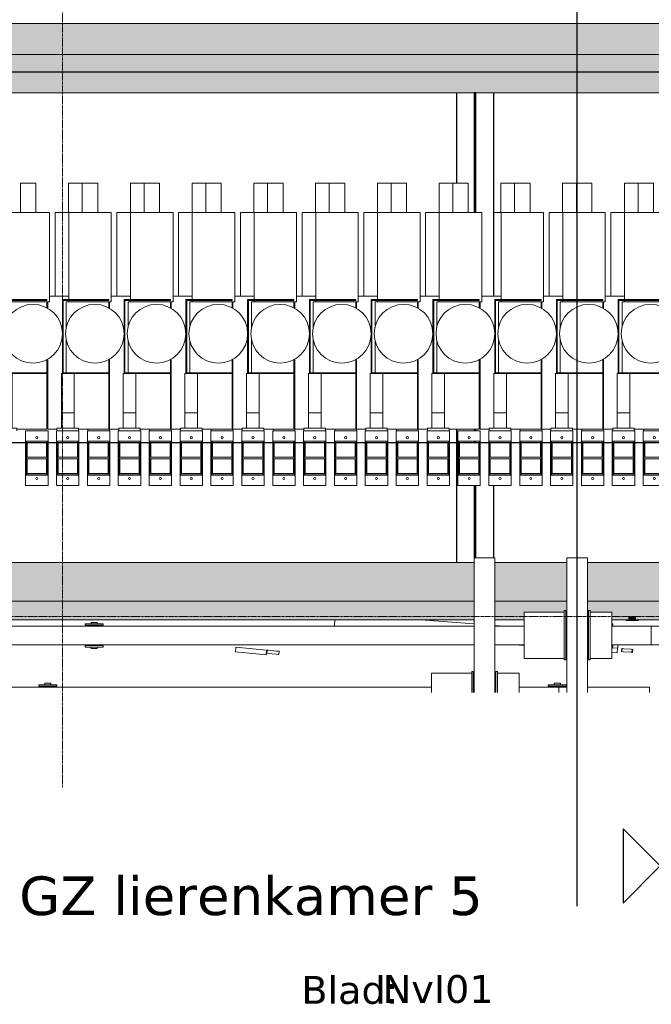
# Model space of a CAD drawing. Header units: millimetres. Extents: x 61846 to 198573, y 13020 to 52988.
# Tile 41 of 240: x 113684 to 117775, y 42398 to 48777. Entities that reach past the tile are written whole.
import ezdxf

# ---------------------------------------------------------------- set-up
doc = ezdxf.new("R2010")
doc.units = ezdxf.units.MM
doc.linetypes.add('Grid Line', pattern=[22.225, 12.7, -3.175, 3.175, -3.175])
doc.linetypes.add('NL_00_doorsnede', pattern=[23, 10, -1, 0, -1, 10, -1])
for name, color, linetype, lineweight in [('A-GENM', 13, 'Continuous', 18), ('A-WALL', 113, 'Continuous', 25), ('G-ANNO-SYMB', 111, 'Continuous', 18), ('I-WALL', 2, 'Continuous', 25), ('S-BEAM', 12, 'Continuous', 35), ('S-GRID', 1, 'Continuous', 18)]:
    doc.layers.add(name, color=color, linetype=linetype, lineweight=lineweight)
doc.styles.add('Verdana', font='verdana.ttf', dxfattribs={"height": 250})
doc.styles.add('Verdana_1', font='verdana.ttf', dxfattribs={"height": 180})

# ---------------------------------------------------------------- blocks, each defined once
blk = doc.blocks.new('NLRS_62_EF_UN_raam 1-voudig_gen_ISR_NLRS_62_EF_UN_ctd 230V_1v_inbouw_DNL_4840887 - NLRS_62_EF_UN_raam 1-voudig_gen_ISR_NLRS_62_EF_UN_ctd 230V_1v_inbouw_DNL_4840887-608206-5e verdieping lierenkamer')
at = {"layer": 'A-GENM', "color": 7, "lineweight": 9}
for p, q in [((82590.5, 44908), (82589.8, 44908)), ((82589.8, 44906), (82589.8, 44908)), ((82589.8, 44908), (82590.5, 44908)), ((82592.7, 44908), (82589.8, 44908)), ((82590.5, 44906), (82589.8, 44908)), ((82589.8, 44908), (82590.4, 44906)), ((82589.8, 44906), (82589.8, 44890)), ((82589.8, 44906), (82590.4, 44906)), ((82589.8, 44890), (82590.4, 44906)), ((82590.4, 44906), (82590.5, 44908)), ((82592, 44906), (82590.4, 44906)), ((82590.5, 44890), (82590.4, 44906)), ((82592.7, 44908), (82590.5, 44908)), ((82590.5, 44908), (82592.7, 44908)), ((82592.7, 44908), (82590.5, 44908)), ((82592.7, 44908), (82590.5, 44908)), ((82592.7, 44908), (82590.5, 44908)), ((82592.7, 44908), (82590.5, 44908)), ((82592.7, 44908), (82590.5, 44906)), ((82590.5, 44906), (82590.5, 44908)), ((82592, 44906), (82590.5, 44908)), ((82592, 44906), (82590.5, 44890)), ((82591.8, 44906), (82591.9, 44906)), ((82591.8, 44906), (82591.8, 44890)), ((82591.8, 44906), (82591.9, 44906)), ((82592, 44906), (82592.7, 44908)), ((82594.5, 44906), (82592, 44906)), ((82592.7, 44890), (82592, 44906)), ((82592.7, 44908), (82596.1, 44908)), ((82592.7, 44908), (82592.7, 44906)), ((82594.5, 44906), (82592.7, 44908)), ((82594.5, 44906), (82592.7, 44890)), ((82594.5, 44906), (82596.1, 44908)), ((82596.1, 44890), (82594.5, 44906)), ((82597.9, 44906), (82594.5, 44906)), ((82596.1, 44908), (82600.6, 44908)), ((82597.9, 44906), (82596.1, 44908)), ((82596.1, 44890), (82597.9, 44906)), ((82597.9, 44906), (82600.6, 44908)), ((82602, 44906), (82597.9, 44906)), ((82597.9, 44906), (82600.6, 44890)), ((82600.6, 44908), (82605.8, 44908)), ((82602, 44906), (82600.6, 44908)), ((82602, 44906), (82600.6, 44890)), ((82602, 44906), (82605.8, 44908)), ((82606.5, 44906), (82602, 44906)), ((82602, 44906), (82605.8, 44890)), ((82611.3, 44908), (82605.8, 44908)), ((82606.5, 44906), (82605.8, 44908)), ((82606.5, 44906), (82605.8, 44890)), ((82611.3, 44908), (82606.5, 44906)), ((82611.3, 44906), (82606.5, 44906)), ((82611.3, 44890), (82606.5, 44906)), ((82616.9, 44908), (82611.3, 44908)), ((82616.9, 44906), (82611.3, 44908)), ((82611.3, 44906), (82611.3, 44908)), ((82616.9, 44906), (82611.3, 44906)), ((82616.9, 44890), (82611.3, 44906)), ((82611.3, 44906), (82611.3, 44890)), ((82622.1, 44908), (82616.9, 44908)), ((82622.1, 44908), (82616.9, 44906)), ((82616.9, 44908), (82616.9, 44906)), ((82622.1, 44906), (82616.9, 44906)), ((82622.1, 44906), (82616.9, 44890)), ((82616.9, 44906), (82616.9, 44890)), ((82626.5, 44908), (82622.1, 44908)), ((82626.5, 44908), (82622.1, 44906)), ((82622.1, 44908), (82622.1, 44906)), ((82626.5, 44906), (82622.1, 44906)), ((82626.5, 44906), (82622.1, 44890)), ((82622.1, 44906), (82622.1, 44890)), ((82629.9, 44908), (82626.5, 44908)), ((82629.9, 44908), (82626.5, 44906)), ((82626.5, 44906), (82626.5, 44908)), ((82629.9, 44906), (82626.5, 44890)), ((82629.9, 44906), (82626.5, 44906)), ((82626.5, 44890), (82626.5, 44906)), ((82632.1, 44908), (82629.9, 44908)), ((82632.1, 44908), (82629.9, 44908)), ((82632.8, 44908), (82629.9, 44908)), ((82630.7, 44906), (82629.9, 44908)), ((82632.1, 44908), (82629.9, 44908)), ((82632.1, 44908), (82629.9, 44908)), ((82632.1, 44906), (82629.9, 44908)), ((82632.1, 44908), (82629.9, 44908)), ((82632.1, 44908), (82629.9, 44908)), ((82629.9, 44906), (82629.9, 44908)), ((82632.1, 44906), (82629.9, 44906)), ((82632.1, 44890), (82629.9, 44906)), ((82629.9, 44906), (82629.9, 44890)), ((82630.7, 44906), (82632.1, 44908)), ((82630.8, 44906), (82630.8, 44906)), ((82630.8, 44906), (82630.8, 44890)), ((82630.8, 44906), (82630.8, 44906)), ((82632.8, 44908), (82632.1, 44908)), ((82632.8, 44908), (82632.1, 44908)), ((82632.3, 44906), (82632.1, 44908)), ((82632.8, 44906), (82632.1, 44908)), ((82632.1, 44906), (82632.1, 44908)), ((82632.8, 44906), (82632.1, 44906)), ((82632.8, 44890), (82632.1, 44906)), ((82632.1, 44906), (82632.1, 44890)), ((82632.3, 44906), (82632.8, 44908)), ((82632.8, 44908), (82632.8, 44906)), ((82632.8, 44906), (82632.8, 44890)), ((82571.3, 44890), (82651.3, 44890)), ((82651.3, 44890), (82571.3, 44890)), ((82571.3, 44890), (82571.3, 44885)), ((82571.3, 44885), (82571.3, 44890)), ((82651.3, 44885), (82571.3, 44885)), ((82571.3, 44885), (82651.3, 44885)), ((82591.8, 44890), (82591.8, 44885)), ((82630.8, 44890), (82630.8, 44885)), ((82651.3, 44890), (82651.3, 44885)), ((82651.3, 44885), (82651.3, 44890))]:
    blk.add_line(p, q, dxfattribs=at)
blk = doc.blocks.new('NLRS_62_EF_UN_raam 1-voudig_gen_ISR_NLRS_62_EF_UN_ctd 230V_1v_inbouw_DNL_4840887 - NLRS_62_EF_UN_raam 1-voudig_gen_ISR_NLRS_62_EF_UN_ctd 230V_1v_inbouw_DNL_4840887-608210-5e verdieping lierenkamer')
blk.add_blockref('NLRS_62_EF_UN_raam 1-voudig_gen_ISR_NLRS_62_EF_UN_ctd 230V_1v_inbouw_DNL_4840887 - NLRS_62_EF_UN_raam 1-voudig_gen_ISR_NLRS_62_EF_UN_ctd 230V_1v_inbouw_DNL_4840887-608206-5e verdieping lierenkamer', (0, 0))
blk = doc.blocks.new('TadP_A_INS_INSTALLATIES_rvt-2-5e verdieping lierenkamer')
at = {"layer": 'A-GENM', "lineweight": 9}
blk.add_blockref('NLRS_62_EF_UN_raam 1-voudig_gen_ISR_NLRS_62_EF_UN_ctd 230V_1v_inbouw_DNL_4840887 - NLRS_62_EF_UN_raam 1-voudig_gen_ISR_NLRS_62_EF_UN_ctd 230V_1v_inbouw_DNL_4840887-608210-5e verdieping lierenkamer', (0, 0), dxfattribs=at)
blk = doc.blocks.new('28_PBT_SF_staal_H-profiel_S355_HE240B 3012486 - 28_PBT_SF_staal_H-profiel_S355_HE240B 3012486-366825-5e verdieping lierenkamer')
at = {"layer": 'S-BEAM', "lineweight": 25}
h = blk.add_hatch(color=5, dxfattribs=at)
h.paths.add_polyline_path([(3012, 5), (2542, 5), (2542, -5), (3012, -5)])
h.paths.add_polyline_path([(2467, -5), (2467, 5), (2465, 5), (2465, -5)])
h.paths.add_polyline_path([(2265, 5), (2255, 5), (2255, -5), (2265, -5)])
h.paths.add_polyline_path([(2188, 5), (2176.8, 5), (2176.8, -5), (2188, -5)])
h.paths.add_polyline_path([(773.4, 3.7), (773.4, 5), (0, 5), (0, -5), (773.4, -5)])
at = {"layer": 'S-BEAM', "color": 250, "lineweight": 25}
for p, q in [((0, 120), (1316.8, 120)), ((2465, 120), (2467.2, 120)), ((2542, 120), (3012, 120)), ((773.4, 5), (0, 5)), ((0, 5), (0, -5)), ((2188, 5), (2176.8, 5)), ((2265, 5), (2255, 5)), ((2467.3, 5), (2465, 5)), ((3012, 5), (2542, 5)), ((0, -5), (773.4, -5)), ((2176.8, -5), (2188, -5)), ((2255, -5), (2265, -5)), ((2465, -5), (2467.3, -5)), ((2542, -5), (3012, -5)), ((0, -120), (583.4, -120)), ((2176.8, -120), (3042, -120))]:
    blk.add_line(p, q, dxfattribs=at)
blk = doc.blocks.new('TadP_A_CON_CONSTRUCTIE_rvt-2-5e verdieping lierenkamer')
at = {"layer": 'I-WALL'}
blk.add_hatch(color=8, dxfattribs=at).paths.add_polyline_path([(76157.5, 48302), (86305, 48302), (86305, 48552), (71307.1, 48552), (71307.1, 48302), (74768.2, 48302)])
h = blk.add_hatch(color=8, dxfattribs=at)
h.paths.add_polyline_path([(76852.2, 45010), (81587.1, 45010), (81587.1, 45260), (71522.1, 45260), (71522.1, 45010), (76157.5, 45010)])
h.paths.add_polyline_path([(67706.3, 45010), (67706.3, 45260), (67531.3, 45260), (67531.3, 45010)])
h.paths.add_polyline_path([(68740.3, 45010), (70787.1, 45010), (70787.1, 45260), (68740.3, 45260), (68740.3, 45186.1)])
h.paths.add_polyline_path([(85882.8, 45010), (86055, 45010), (86055, 45260), (82322.1, 45260), (82322.1, 45010), (85188.2, 45010)])
h.paths.add_polyline_path([(70922.1, 45010), (71387.1, 45010), (71387.1, 45260), (70922.1, 45260), (70922.1, 45041.5)])
h.paths.add_polyline_path([(82187.1, 45010), (82187.1, 45260), (81722.1, 45260), (81722.1, 45010), (82062.2, 45010)])
at = {"layer": 'I-WALL', "color": 10, "lineweight": 18}
for p, q in [((86305, 48552), (71307.1, 48552)), ((71307.1, 48302), (86305, 48302)), ((81587.1, 45260), (71522.1, 45260)), ((82187.1, 45260), (81722.1, 45260)), ((86055, 45260), (82322.1, 45260)), ((71522.1, 45010), (81587.1, 45010)), ((81722.1, 45010), (82187.1, 45010)), ((82322.1, 45010), (86055, 45010))]:
    blk.add_line(p, q, dxfattribs=at)
at = {"layer": 'S-BEAM', "color": 10, "lineweight": 18, "rotation": 270}
blk.add_blockref('28_PBT_SF_staal_H-profiel_S355_HE240B 3012486 - 28_PBT_SF_staal_H-profiel_S355_HE240B 3012486-366825-5e verdieping lierenkamer', (81592.5, 48302), dxfattribs=at)
blk = doc.blocks.new('21_NOAHH_Wand_Wand-x 2797376 - 21_NOAHH_Wand_Wand-x-162290-5e verdieping lierenkamer')
at = {"layer": 'A-WALL', "lineweight": 13}
blk.add_hatch(color=9, dxfattribs=at).paths.add_polyline_path([(86304.6, 48552), (86304.6, 48752), (71307.1, 48752), (71307.1, 48552), (85882.8, 48552)])
at = {"layer": 'A-WALL', "color": 130, "lineweight": 13}
for p, q in [((86304.6, 48752), (74146.3, 48752)), ((74146.4, 48752), (86304.6, 48752)), ((86304.6, 48552), (74146.3, 48552)), ((86304.6, 48552), (74146.4, 48552))]:
    blk.add_line(p, q, dxfattribs=at)
blk = doc.blocks.new('21_NOAHH_Wand_Wand-x 2797376 - 21_NOAHH_Wand_Wand-x 2797376-162294-5e verdieping lierenkamer')
blk.add_blockref('21_NOAHH_Wand_Wand-x 2797376 - 21_NOAHH_Wand_Wand-x-162290-5e verdieping lierenkamer', (0, 0))
blk = doc.blocks.new('22_NOAHH_Wand_Wand-x 2904254 - 22_NOAHH_Wand_Wand-x 2904254-166222-5e verdieping lierenkamer')
at = {"layer": 'A-WALL', "lineweight": 13}
h = blk.add_hatch(color=9, dxfattribs=at)
h.paths.add_polyline_path([(85882.8, 44890), (85934.6, 44890), (85934.6, 45010), (82322.1, 45010), (82322.7, 44925.7), (82326.1, 44925.7), (82326.6, 44890), (82328.1, 44890), (82328.1, 44949.2), (82338.1, 44948.1), (82338.1, 44939.2), (82478.1, 44938.5), (82478.1, 44890), (82589.8, 44890), (82590.5, 44906), (82592.7, 44906), (82593, 44908), (82629.9, 44908), (82630.8, 44906), (82632.8, 44906), (82632.8, 44890), (82869.8, 44890), (82870.6, 44906), (82872.7, 44906), (82873, 44908), (82909.9, 44908), (82910.8, 44906), (82912.8, 44906), (82912.8, 44890), (83149.8, 44890), (83150.6, 44906), (83152.7, 44906), (83153, 44908), (83189.9, 44908), (83191, 44906), (83192.8, 44906), (83192.8, 44890), (83429.8, 44890), (83430.6, 44906), (83432.7, 44906), (83433, 44908), (83469.9, 44908), (83470.8, 44906), (83472.8, 44906), (83472.8, 44890), (83709.8, 44890), (83710.6, 44906), (83712.7, 44906), (83713, 44908), (83749.9, 44908), (83750.8, 44906), (83752.8, 44906), (83752.8, 44890), (83989.8, 44890), (83990.5, 44906), (83992.7, 44906), (83993, 44908), (84029.9, 44908), (84030.8, 44906), (84032.8, 44906), (84032.8, 44890), (84269.8, 44890), (84270.5, 44906), (84272.7, 44906), (84273, 44908), (84309.9, 44908), (84310.8, 44906), (84312.8, 44906), (84312.8, 44890), (84549.8, 44890), (84550.6, 44906), (84552.7, 44906), (84553, 44908), (84589.9, 44908), (84590.8, 44906), (84592.8, 44906), (84592.8, 44890), (85188.2, 44890)])
h.paths.add_polyline_path([(68156.3, 44890), (68156.3, 45010), (67826.3, 45010), (67826.3, 44890)])
h.paths.add_polyline_path([(68296.3, 44890), (70787.1, 44890), (70787.1, 45010), (68296.3, 45010)])
h.paths.add_polyline_path([(70922.1, 44890), (71111.1, 44890), (71111.1, 44939.2), (71371.1, 44939.2), (71371.1, 44949.2), (71381.1, 44948.1), (71381.7, 44890), (71383.1, 44890), (71383.1, 44925.7), (71387.1, 44925.7), (71387.1, 45010), (70922.1, 45010), (70922.1, 44898.2)])
h.paths.add_polyline_path([(71528.1, 44890), (71528.1, 44949.2), (71538.1, 44948.1), (71538.1, 44939.2), (71678.1, 44938.5), (71678.1, 44890), (73349.8, 44890), (73350.6, 44906), (73352.7, 44906), (73353, 44908), (73389.9, 44908), (73390.8, 44906), (73392.8, 44906), (73392.8, 44890), (81587.1, 44890), (81587.1, 45010), (71522.1, 45010), (71522.1, 44925.7), (71526.1, 44925.7), (71526.6, 44890)])
h.paths.add_polyline_path([(81722.1, 44890), (81911.1, 44890), (81911.1, 44939.2), (82171.1, 44939.2), (82171.1, 44949.2), (82181.1, 44948.1), (82181.1, 44890), (82183.1, 44890), (82183.1, 44925.7), (82187.1, 44925.7), (82187.1, 45010), (81722.1, 45010), (81722.1, 44915.4)])
at = {"layer": 'A-WALL', "color": 130, "lineweight": 13}
for p, q in [((81587.1, 45010), (71522.1, 45010)), ((82187.1, 45010), (81722.1, 45010)), ((85934.6, 45010), (82322.1, 45010)), ((73984.9, 44890), (81587.1, 44890)), ((81722.1, 44890), (81911.1, 44890)), ((82181.1, 44890), (82183.1, 44890)), ((82326.1, 44890), (82328.1, 44890)), ((82478.1, 44890), (82571.3, 44890)), ((82651.3, 44890), (82851.3, 44890))]:
    blk.add_line(p, q, dxfattribs=at)
blk = doc.blocks.new('TadP_A_BWK_BOUWKUNDE_rvt-2-5e verdieping lierenkamer')
at = {"layer": 'A-WALL', "color": 250, "lineweight": 25}
for name in ['21_NOAHH_Wand_Wand-x 2797376 - 21_NOAHH_Wand_Wand-x 2797376-162294-5e verdieping lierenkamer', '22_NOAHH_Wand_Wand-x 2904254 - 22_NOAHH_Wand_Wand-x 2904254-166222-5e verdieping lierenkamer']:
    blk.add_blockref(name, (0, 0), dxfattribs=at)
blk = doc.blocks.new('Keerschijf kort omgekeerd - 9 kabels-863216-5e verdieping lierenkamer')
at = {"layer": 'A-GENM'}
for p, q in [((-20, 72.5), (-87, 72.5)), ((-87, 72.5), (-87, -72.5)), ((-20, -72.5), (-20, 72.5)), ((-20, 72.5), (-10, 72.5)), ((-10, 67.5), (-20, 67.5)), ((-12, -67.5), (-12, 67.5)), ((-10, 72.5), (190, 72.5)), ((190, 67.5), (-10, 67.5)), ((82.5, 67.5), (82.5, 62.7)), ((85, 67.5), (85, -67.5)), ((95, -67.5), (95, 67.5)), ((97.5, 62.7), (97.5, 67.5)), ((190, 72.5), (200, 72.5)), ((200, 67.5), (190, 67.5)), ((267, 72.5), (200, 72.5)), ((200, 72.5), (200, -72.5)), ((267, -72.5), (267, 72.5)), ((-10, 62.7), (-10, -62.7)), ((-10, 62.7), (85.1, 62.7)), ((94.9, 62.7), (190, 62.7)), ((190, -62.7), (190, 62.7)), ((85.1, -62.7), (-10, -62.7)), ((82.5, -62.7), (82.5, -67.5)), ((190, -62.7), (94.8, -62.7)), ((97.5, -67.5), (97.5, -62.7)), ((-87, -72.5), (-20, -72.5)), ((-20, -67.5), (-9.8, -67.5)), ((-9.8, -72.5), (-20, -72.5)), ((-9.8, -67.5), (190, -67.5)), ((-9.8, -72.5), (-9.8, -67.5)), ((190, -72.5), (-9.8, -72.5)), ((190, -67.5), (200, -67.5)), ((200, -72.5), (190, -72.5)), ((200, -72.5), (267, -72.5))]:
    blk.add_line(p, q, dxfattribs=at)
for centre, start, end in [((-42, 0), 90, 270), ((-42, 0), 270, 90), ((222, 0), 90, 270), ((222, 0), 270, 90)]:
    blk.add_arc(centre, 7, start, end, dxfattribs=at)
blk = doc.blocks.new('Decorlier staande trommel - Decorlier staande trommel-859245-5e verdieping lierenkamer')
at = {"layer": 'A-GENM'}
for p, q in [((94.4, 976), (94.4, 786)), ((94.4, 976), (194.4, 976)), ((194.4, 786), (194.4, 976)), ((6.9, 786), (6.9, 220.5)), ((6.9, 786), (281.9, 786)), ((281.9, 206), (281.9, 786)), ((-129.5, 206), (-129.5, 163.2)), ((6.9, 242.5), (-118.1, 242.5)), ((-34.5, 220.5), (-34.5, -257.6)), ((265.5, 220.5), (-34.5, 220.5)), ((-29.5, -252.5), (-29.5, 215.5)), ((-29.5, 215.5), (265.5, 215.5)), ((60.8, 206), (-9.5, 206)), ((-9.5, 206), (-9.5, 41.2)), ((6.9, 215.5), (6.9, 206)), ((228.7, 206), (60.1, 206)), ((265.5, 206), (228, 206)), ((265.5, 215.5), (265.5, 220.5)), ((265.5, 165.8), (265.5, 206)), ((281.9, 206), (266, 206)), ((-9.5, -41.2), (-9.5, -252.5)), ((-129.5, -163.2), (-129.5, -617.5)), ((265.5, -252.5), (265.5, -165.8)), ((265.5, -252.5), (-29.5, -252.5)), ((265.5, -257.6), (265.5, -252.5)), ((-41, -512.5), (-41, -257.5)), ((-41, -257.5), (-34.4, -257.5)), ((-34.5, -257.6), (265.5, -257.6)), ((41, -257.6), (41, -512.5)), ((265.5, -617.5), (265.5, -257.6)), ((-41, -612.5), (-41, -512.5)), ((-41, -512.5), (41, -512.5)), ((41, -512.5), (41, -612.5)), ((-129.5, -617.5), (-70, -617.5)), ((-41, -612.5), (-70, -612.5)), ((-70, -628.3), (-70, -612.5)), ((41, -612.5), (-41, -612.5)), ((70, -612.5), (41, -612.5)), ((70, -612.5), (70, -628.3)), ((70, -617.5), (265.5, -617.5))]:
    blk.add_line(p, q, dxfattribs=at)
for start, end in [(360, 180), (180, 360)]:
    blk.add_arc((175.5, 0), 190, start, end, dxfattribs=at)
blk = doc.blocks.new('Keerschijf kort omgekeerd - 9 kabels-V115-5e verdieping lierenkamer')
at = {"layer": 'A-GENM'}
for p, q in [((-20, 72.5), (-87, 72.5)), ((-87, 72.5), (-87, -72.5)), ((-20, -72.5), (-20, 72.5)), ((-20, 72.5), (-10, 72.5)), ((-10, 67.5), (-20, 67.5)), ((-12, -67), (-12, 67.5)), ((-10, 72.5), (190, 72.5)), ((190, 67.5), (-10, 67.5)), ((82.5, 67.5), (82.5, 63.2)), ((85, 67.5), (85, -67)), ((95, -67), (95, 67.5)), ((97.5, 63.2), (97.5, 67.5)), ((190, 72.5), (200, 72.5)), ((200, 67.5), (190, 67.5)), ((267, 72.5), (200, 72.5)), ((200, 72.5), (200, -72.5)), ((267, -72.5), (267, 72.5)), ((-10, 62.7), (-10, -62.7)), ((-10, 62.7), (85.1, 62.7)), ((94.9, 62.7), (190, 62.7)), ((190, -62.7), (190, 62.7)), ((85.1, -62.7), (-10, -62.7)), ((82.5, -62.7), (82.5, -67)), ((190, -62.7), (94.8, -62.7)), ((97.5, -67), (97.5, -62.7)), ((-87, -72.5), (-20, -72.5)), ((-20, -67.5), (-9.8, -67.5)), ((-9.8, -72.5), (-20, -72.5)), ((-9.8, -67.5), (190, -67.5)), ((-9.8, -72.5), (-9.8, -67.5)), ((190, -72.5), (-9.8, -72.5)), ((190, -67.5), (200, -67.5)), ((200, -72.5), (190, -72.5)), ((200, -72.5), (267, -72.5))]:
    blk.add_line(p, q, dxfattribs=at)
for centre, start, end in [((-42, 0), 90, 270), ((-42, 0), 270, 90), ((222, 0), 90, 270), ((222, 0), 270, 90)]:
    blk.add_arc(centre, 7, start, end, dxfattribs=at)
blk = doc.blocks.new('Decorlier staande trommel - Decorlier staande trommel-V116-5e verdieping lierenkamer')
at = {"layer": 'A-GENM'}
for p, q in [((94.4, 976), (94.4, 786)), ((94.4, 976), (194.4, 976)), ((194.4, 786), (194.4, 976)), ((6.9, 786), (6.9, 220.5)), ((6.9, 786), (281.9, 786)), ((281.9, 206), (281.9, 786)), ((-129.5, 206), (-129.5, 163.2)), ((6.9, 242.5), (-118.1, 242.5)), ((-34.5, 220.5), (-34.5, -257.6)), ((265.5, 220.5), (-34.5, 220.5)), ((-29.5, -252.5), (-29.5, 215.5)), ((-29.5, 215.5), (265.5, 215.5)), ((60.8, 206), (-9.5, 206)), ((-9.5, 206), (-9.5, 41.2)), ((6.9, 215.5), (6.9, 206)), ((228.7, 206), (60.1, 206)), ((265.5, 206), (228, 206)), ((265.5, 215.5), (265.5, 220.5)), ((265.5, 165.8), (265.5, 206)), ((281.9, 206), (266, 206)), ((-9.5, -41.2), (-9.5, -252.5)), ((-129.5, -163.2), (-129.5, -617.5)), ((265.5, -252.5), (265.5, -165.8)), ((265.5, -252.5), (-29.5, -252.5)), ((265.5, -257.6), (265.5, -252.5)), ((-41, -512.5), (-41, -257.5)), ((-41, -257.5), (-34.4, -257.5)), ((-34.5, -257.6), (265.5, -257.6)), ((41, -257.6), (41, -512.5)), ((265.5, -617.5), (265.5, -257.6)), ((-41, -612.5), (-41, -512.5)), ((-41, -512.5), (41, -512.5)), ((41, -512.5), (41, -612.5)), ((-129.5, -617.5), (-71, -617.5)), ((-41, -612.5), (-70, -612.5)), ((-70, -628.3), (-70, -612.5)), ((41, -612.5), (-41, -612.5)), ((70, -612.5), (41, -612.5)), ((70, -612.5), (70, -628.3)), ((70, -617.5), (265.5, -617.5))]:
    blk.add_line(p, q, dxfattribs=at)
for start, end in [(360, 180), (180, 360)]:
    blk.add_arc((175.5, 0), 190, start, end, dxfattribs=at)
blk = doc.blocks.new('H-Balk - HEB220-7317296-5e verdieping lierenkamer')
at = {"layer": 'S-BEAM'}
for p, q in [((-184.5, 110), (-179.5, 110)), ((215.5, 110), (220.5, 110)), ((615.5, 110), (620.5, 110)), ((1015.5, 110), (1020.5, 110)), ((1415.5, 110), (1420.5, 110)), ((1815.5, 110), (1820.5, 110)), ((2215.5, 110), (2220.5, 110)), ((2615.5, 110), (2620.5, 110)), ((3015.5, 110), (3020.5, 110)), ((3415.5, 110), (3420.5, 110)), ((-179.5, 6.5), (-184.5, 6.5)), ((220.5, 6.5), (215.5, 6.5)), ((620.5, 6.5), (615.5, 6.5)), ((1020.5, 6.5), (1015.5, 6.5)), ((1420.5, 6.5), (1415.5, 6.5)), ((1820.5, 6.5), (1815.5, 6.5)), ((2220.5, 6.5), (2215.5, 6.5)), ((2620.5, 6.5), (2615.5, 6.5)), ((3020.5, 6.5), (3015.5, 6.5)), ((3420.5, 6.5), (3415.5, 6.5)), ((-179.5, -6.5), (-184.5, -6.5)), ((220.5, -6.5), (215.5, -6.5)), ((620.5, -6.5), (615.5, -6.5)), ((1020.5, -6.5), (1015.5, -6.5)), ((1420.5, -6.5), (1415.5, -6.5)), ((1820.5, -6.5), (1815.5, -6.5)), ((2220.5, -6.5), (2215.5, -6.5)), ((2620.5, -6.5), (2615.5, -6.5)), ((3020.5, -6.5), (3015.5, -6.5)), ((3420.5, -6.5), (3415.5, -6.5)), ((-184.5, -110), (-179.5, -110)), ((215.5, -110), (220.5, -110)), ((615.5, -110), (620.5, -110)), ((1015.5, -110), (1020.5, -110)), ((1415.5, -110), (1420.5, -110)), ((1815.5, -110), (1820.5, -110)), ((2215.5, -110), (2220.5, -110)), ((2615.5, -110), (2620.5, -110)), ((3015.5, -110), (3020.5, -110)), ((3415.5, -110), (3420.5, -110))]:
    blk.add_line(p, q, dxfattribs=at)
blk = doc.blocks.new('Decorlier staande trommel - Decorlier staande trommel-V124-5e verdieping lierenkamer')
at = {"layer": 'A-GENM'}
for p, q in [((-70, 612.5), (-70, 628.3)), ((-70, 612.5), (-65.5, 612.5)), ((70, 628.3), (70, 617.1)), ((281.9, -786), (281.9, -242.5)), ((281.9, -786), (193.5, -786)), ((194.4, -976), (194.4, -786)), ((194.4, -976), (105.3, -976))]:
    blk.add_line(p, q, dxfattribs=at)
blk = doc.blocks.new('Decorlier staande trommel - Decorlier staande trommel-V128-5e verdieping lierenkamer')
at = {"layer": 'A-GENM'}
for p, q in [((281.9, -786), (281.9, -242.5)), ((281.9, -786), (193.5, -786)), ((194.4, -976), (194.4, -786)), ((194.4, -976), (105.3, -976))]:
    blk.add_line(p, q, dxfattribs=at)
blk = doc.blocks.new('Decorlier staande trommel - Decorlier staande trommel-V129-5e verdieping lierenkamer')
at = {"layer": 'A-GENM'}
for p, q in [((-70, 612.5), (-70, 628.3)), ((-70, 612.5), (-65.5, 612.5)), ((70, 628.3), (70, 617.1)), ((241.6, -786), (193.5, -786)), ((194.4, -976), (194.4, -786)), ((194.4, -976), (105.3, -976))]:
    blk.add_line(p, q, dxfattribs=at)
blk = doc.blocks.new('Orkestkamer zijwand bovenstuk - Opgeborgen-5849313-5e verdieping lierenkamer')
at = {"layer": 'A-GENM'}
for p, q in [((3829.9, 76), (3712.1, 76)), ((3712.1, 76), (3712.1, 66)), ((3712.1, 66), (3829.9, 66)), ((3751, 85), (3751, 76)), ((3751, 85), (3791, 85)), ((3751, 66), (3751, 60)), ((3791, 76), (3791, 85)), ((3791, 60), (3791, 66)), ((3829.9, 66), (3829.9, 76)), ((7129.9, 76), (7012.1, 76)), ((7012.1, 76), (7012.1, 66)), ((7012.1, 66), (7129.9, 66)), ((7051, 85), (7051, 76)), ((7051, 85), (7091, 85)), ((7051, 66), (7051, 60)), ((7091, 76), (7091, 85)), ((7091, 60), (7091, 66)), ((7129.9, 66), (7129.9, 76))]:
    blk.add_line(p, q, dxfattribs=at)
blk = doc.blocks.new('Orkestkamer He120A - He120A lg 13 m-4911550-5e verdieping lierenkamer')
at = {"layer": 'A-GENM'}
for p, q in [((60, -12563.6), (60, -12511.1)), ((60, -13100), (60, -12698.6)), ((60, -13100), (25.7, -13100))]:
    blk.add_line(p, q, dxfattribs=at)
blk = doc.blocks.new('Orkestkamer He120A - He120A lg 11_75 m-5787405-5e verdieping lierenkamer')
at = {"layer": 'A-GENM'}
for p, q in [((60, -10926.5), (60, -1137.5)), ((60, -11750), (60, -11493.5)), ((60, -11750), (25.7, -11750))]:
    blk.add_line(p, q, dxfattribs=at)
blk = doc.blocks.new('Orkestkamer zijwand onderstuk - Opgeborgen-5879431-5e verdieping lierenkamer')
at = {"layer": 'A-GENM'}
for p, q in [((3829.9, 76), (3712.1, 76)), ((3712.1, 76), (3712.1, 66)), ((3712.1, 66), (3829.9, 66)), ((3751, 85), (3751, 76)), ((3751, 85), (3791, 85)), ((3751, 66), (3751, 60)), ((3791, 76), (3791, 85)), ((3791, 60), (3791, 66)), ((3829.9, 66), (3829.9, 76)), ((5330.9, 102.3), (5327.6, 60)), ((5886.2, 102.3), (6232.5, 75)), ((6367.5, 64.4), (6423.3, 60)), ((7129.9, 76), (7123.5, 76)), ((7123.5, 66), (7129.9, 66)), ((7129.9, 66), (7129.9, 76)), ((3751, -60), (3751, -66)), ((3791, -66), (3791, -60)), ((6556.5, -64.8), (6495.1, -60)), ((7163.9, -60), (7162.2, -81.4)), ((3829.9, -66), (3712.1, -66)), ((3712.1, -66), (3712.1, -76)), ((3712.1, -76), (3829.9, -76)), ((3751, -76), (3751, -85)), ((3791, -85), (3751, -85)), ((3791, -85), (3791, -76)), ((3829.9, -76), (3829.9, -66)), ((7129.9, -66), (7123.5, -66)), ((7123.5, -76), (7129.9, -76)), ((7129.9, -76), (7129.9, -66))]:
    blk.add_line(p, q, dxfattribs=at)
blk = doc.blocks.new('Orkestkamer He120A - He120A lg 13_3 m-5938527-5e verdieping lierenkamer')
at = {"layer": 'A-GENM'}
for p, q in [((-60, -12700.924123), (-60, -13300)), ((60, -13300), (60, -12700.924123))]:
    blk.add_line(p, q, dxfattribs=at)
blk = doc.blocks.new('Orkestkamer He120A - He120A lg 11_75 m-V131-5e verdieping lierenkamer')
at = {"layer": 'A-GENM'}
for p, q in [((-60, -693.5), (-60, -10602.5)), ((60, -10602.5), (60, -2174.7)), ((-60, -10737.5), (-60, -10926.5)), ((60, -10926.5), (60, -10737.5)), ((-60, -11493.5), (-60, -11750)), ((60, -11750), (60, -11493.5)), ((60, -11750), (-60, -11750))]:
    blk.add_line(p, q, dxfattribs=at)
blk = doc.blocks.new('Orkestkamer kettingtakel - Opgeborgen buitenzijde-V132-5e verdieping lierenkamer')
at = {"layer": 'A-GENM'}
for p, q in [((-29.2, 223.5), (-29.2, 83.5)), ((-29.2, 223.5), (-9.2, 223.5)), ((-9.2, 223.5), (250.8, 223.5)), ((250.8, 223.5), (270.8, 223.5)), ((270.8, 83.5), (270.8, 223.5)), ((-380, -67.5), (-380, 67.5)), ((-380, 67.5), (491.5, 67.5)), ((-39.2, 83.5), (-39.2, 73.5)), ((-39.2, 83.5), (-9.2, 83.5)), ((-9.2, 73.5), (-39.2, 73.5)), ((-15.7, 71.5), (-15.7, 67.5)), ((-15.7, 71.5), (102.3, 71.5)), ((-9.2, 83.5), (250.8, 83.5)), ((250.8, 73.5), (-9.2, 73.5)), ((53.3, 73.5), (53.3, 71.5)), ((83.3, 71.5), (83.3, 73.5)), ((102.3, 67.5), (102.3, 71.5)), ((116, 73.5), (116, 68.1)), ((149.3, 71.5), (149.3, 67.5)), ((267.3, 71.5), (149.3, 71.5)), ((168.3, 73.5), (168.3, 71.5)), ((198.3, 71.5), (198.3, 73.5)), ((250.8, 83.5), (280.8, 83.5)), ((280.8, 73.5), (250.8, 73.5)), ((266, 71.5), (266, 73.5)), ((267.3, 67.5), (267.3, 71.5)), ((280.8, 73.5), (280.8, 83.5)), ((-380, -67.5), (491.5, -67.5)), ((-39.2, -73.5), (-39.2, -83.5)), ((-39.2, -73.5), (-9.2, -73.5)), ((-9.2, -83.5), (-39.2, -83.5)), ((-29.2, -83.5), (-29.2, -343.5)), ((-15.7, -67.5), (-15.7, -71.5)), ((-15.7, -71.5), (102.3, -71.5)), ((-9.2, -73.5), (250.8, -73.5)), ((250.8, -83.5), (-9.2, -83.5)), ((53.3, -71.5), (53.3, -73.5)), ((83.3, -73.5), (83.3, -71.5)), ((102.3, -71.5), (102.3, -67.5)), ((116, -67.5), (116, -73.5)), ((149.3, -67.5), (149.3, -71.5)), ((267.3, -71.5), (149.3, -71.5)), ((168.3, -71.5), (168.3, -73.5)), ((198.3, -73.5), (198.3, -71.5)), ((250.8, -73.5), (280.8, -73.5)), ((280.8, -83.5), (250.8, -83.5)), ((266, -73.5), (266, -71.5)), ((267.3, -71.5), (267.3, -67.5)), ((270.8, -343.5), (270.8, -83.5)), ((280.8, -83.5), (280.8, -73.5)), ((-9.2, -343.5), (-29.2, -343.5)), ((250.8, -343.5), (-9.2, -343.5)), ((270.8, -343.5), (250.8, -343.5))]:
    blk.add_line(p, q, dxfattribs=at)
blk = doc.blocks.new('Orkestkamer kettingtakel - Opgeborgen binnenzijde-5759605-5e verdieping lierenkamer')
at = {"layer": 'A-GENM'}
for p, q in [((365.8, 223.5), (365.8, 83.5)), ((365.8, 223.5), (385.8, 223.5)), ((385.8, 223.5), (491.5, 223.5)), ((-380, -67.5), (-380, 67.5)), ((-380, 67.5), (491.5, 67.5)), ((355.8, 83.5), (355.8, 73.5)), ((355.8, 83.5), (385.8, 83.5)), ((385.8, 73.5), (355.8, 73.5)), ((379.3, 71.5), (379.3, 67.5)), ((379.3, 71.5), (491.5, 71.5)), ((385.8, 83.5), (491.5, 83.5)), ((491.5, 73.5), (385.8, 73.5)), ((448.3, 73.5), (448.3, 71.5)), ((478.3, 71.5), (478.3, 73.5)), ((-380, -67.5), (491.5, -67.5)), ((355.8, -73.5), (355.8, -83.5)), ((355.8, -73.5), (385.8, -73.5)), ((385.8, -83.5), (355.8, -83.5)), ((365.8, -83.5), (365.8, -343.5)), ((379.3, -67.5), (379.3, -71.5)), ((379.3, -71.5), (491.5, -71.5)), ((385.8, -73.5), (491.5, -73.5)), ((491.5, -83.5), (385.8, -83.5)), ((448.3, -71.5), (448.3, -73.5)), ((478.3, -73.5), (478.3, -71.5)), ((385.8, -343.5), (365.8, -343.5)), ((491.5, -343.5), (385.8, -343.5))]:
    blk.add_line(p, q, dxfattribs=at)
blk = doc.blocks.new('Orkestkamer beplating - 200x6600x30 Z-6559119-5e verdieping lierenkamer')
at = {"layer": 'A-GENM'}
for p, q in [((200, 0), (0, 0)), ((0, 0), (0, -30)), ((200, -30), (200, 0)), ((0, -30), (200, -30))]:
    blk.add_line(p, q, dxfattribs=at)
blk = doc.blocks.new('Orkestkamer beplating - 200x4233x30 Z-V134-5e verdieping lierenkamer')
at = {"layer": 'A-GENM'}
for p, q in [((200, 0), (161.3, 0)), ((200, -30), (200, 0)), ((163.6, -30), (200, -30))]:
    blk.add_line(p, q, dxfattribs=at)
blk = doc.blocks.new('Orkestkamer Fijndiffusie M - Orkestkamer Fijndiffusie M-V135-5e verdieping lierenkamer')
at = {"layer": 'A-GENM'}
for p, q in [((78246.2, 44692.2), (78244.2, 44672.3)), ((78250.7, 44671.7), (78244.2, 44672.3)), ((78246.2, 44692.2), (78252.6, 44691.6)), ((78302.9, 44666.6), (78250.7, 44671.7)), ((78252.6, 44691.6), (78304.8, 44686.5)), ((78318.4, 44665), (78302.9, 44666.6)), ((78304.8, 44686.5), (78320.4, 44685)), ((78321.3, 44664.8), (78318.4, 44665)), ((78320.4, 44685), (78323.3, 44684.7)), ((78321.6, 44664.7), (78323.6, 44684.6))]:
    blk.add_line(p, q, dxfattribs=at)
blk = doc.blocks.new('Orkestkamer Fijndiffusie S - Orkestkamer Fijndiffusie S-6717528-5e verdieping lierenkamer')
at = {"layer": 'A-GENM'}
for p, q in [((71951.1, 44691.1), (71949.1, 44671.2)), ((71950.8, 44671.1), (71949.1, 44671.2)), ((71951.1, 44691.1), (71952.8, 44691)), ((72019.4, 44664.3), (72016.1, 44664.6)), ((72018.1, 44684.5), (72021.4, 44684.2)), ((72019.4, 44664.3), (72021.4, 44684.2))]:
    blk.add_line(p, q, dxfattribs=at)
blk = doc.blocks.new('Orkestkamer Fijndiffusie M - Orkestkamer Fijndiffusie M-6717529-5e verdieping lierenkamer')
at = {"layer": 'A-GENM'}
for p, q in [((71953.4, 44690.9), (71951.5, 44671)), ((71952.5, 44670.9), (71951.5, 44671)), ((71961.4, 44670), (71952.5, 44670.9)), ((71953.5, 44690.9), (71954.4, 44690.8)), ((71954.4, 44690.8), (71963.4, 44689.9)), ((72009.1, 44665.3), (71961.4, 44670)), ((71963.4, 44689.9), (72011.1, 44685.2)), ((72015.9, 44664.6), (72009.1, 44665.3)), ((72011.1, 44685.2), (72017.9, 44684.5)), ((72015.9, 44664.6), (72017.9, 44684.5))]:
    blk.add_line(p, q, dxfattribs=at)
blk = doc.blocks.new('Section - Doorsnede teken Rechts uitlijnen-146486-5e verdieping lierenkamer')
at = {"layer": 'G-ANNO-SYMB', "lineweight": 25}
for p, q in [((-4.81, 3), (-2.405, 5.405)), ((0, 3), (-2.405, 5.405)), ((0, 3), (-4.81, 3)), ((0, 0), (-5, 0))]:
    blk.add_line(p, q, dxfattribs=at)

msp = doc.modelspace()

# ---------------------------------------------------------------- linework, layer by layer
at = {"layer": 'G-ANNO-SYMB', "linetype": 'NL_00_doorsnede', "lineweight": 25}
for p, q in [((117292.9, 50942.2), (117292.9, 43535.1)), ((124901.5, 48436.1), (100728.7, 48436.1)), ((124901.5, 46036.1), (100728.7, 46036.1))]:
    msp.add_line(p, q, dxfattribs=at)
at = {"layer": 'S-GRID', "linetype": 'Grid Line'}
for p, q in [((113960.4, 43804.1), (113960.4, 51987.8)), ((98914.4, 44910), (126259.8, 44910))]:
    msp.add_line(p, q, dxfattribs=at)

# ---------------------------------------------------------------- block references
at = {"color": 170, "lineweight": 5}
for name in ['TadP_A_INS_INSTALLATIES_rvt-2-5e verdieping lierenkamer', 'TadP_A_BWK_BOUWKUNDE_rvt-2-5e verdieping lierenkamer', 'TadP_A_CON_CONSTRUCTIE_rvt-2-5e verdieping lierenkamer']:
    msp.add_blockref(name, (35040.4, 0), dxfattribs=at)
at = {"layer": 'A-GENM'}
for name, p in [('Decorlier staande trommel - Decorlier staande trommel-859245-5e verdieping lierenkamer', (113595, 46742.6)), ('Decorlier staande trommel - Decorlier staande trommel-859245-5e verdieping lierenkamer', (113995, 46742.6)), ('Decorlier staande trommel - Decorlier staande trommel-V116-5e verdieping lierenkamer', (114395, 46742.6)), ('Decorlier staande trommel - Decorlier staande trommel-859245-5e verdieping lierenkamer', (114795, 46742.6)), ('Decorlier staande trommel - Decorlier staande trommel-859245-5e verdieping lierenkamer', (115195, 46742.6)), ('Decorlier staande trommel - Decorlier staande trommel-859245-5e verdieping lierenkamer', (115595, 46742.6)), ('Decorlier staande trommel - Decorlier staande trommel-859245-5e verdieping lierenkamer', (115995, 46742.6)), ('Decorlier staande trommel - Decorlier staande trommel-859245-5e verdieping lierenkamer', (116395, 46742.6)), ('Decorlier staande trommel - Decorlier staande trommel-859245-5e verdieping lierenkamer', (116795, 46742.6)), ('Decorlier staande trommel - Decorlier staande trommel-859245-5e verdieping lierenkamer', (117195, 46742.6)), ('Decorlier staande trommel - Decorlier staande trommel-859245-5e verdieping lierenkamer', (117595, 46742.6)), ('Orkestkamer zijwand onderstuk - Opgeborgen-5879431-5e verdieping lierenkamer', (110395, 44787.7)), ('Orkestkamer Fijndiffusie M - Orkestkamer Fijndiffusie M-V135-5e verdieping lierenkamer', (37041.4, 0)), ('Orkestkamer zijwand bovenstuk - Opgeborgen-5849313-5e verdieping lierenkamer', (110095, 44392.8))]:
    msp.add_blockref(name, p, dxfattribs=at)
for name, p, rotation in [('Decorlier staande trommel - Decorlier staande trommel-V124-5e verdieping lierenkamer', (114195, 46742.6), 180), ('Decorlier staande trommel - Decorlier staande trommel-V124-5e verdieping lierenkamer', (114595, 46742.6), 180), ('Decorlier staande trommel - Decorlier staande trommel-V124-5e verdieping lierenkamer', (114995, 46742.6), 180), ('Decorlier staande trommel - Decorlier staande trommel-V124-5e verdieping lierenkamer', (115395, 46742.6), 180), ('Decorlier staande trommel - Decorlier staande trommel-V124-5e verdieping lierenkamer', (115795, 46742.6), 180), ('Decorlier staande trommel - Decorlier staande trommel-V124-5e verdieping lierenkamer', (116195, 46742.6), 180), ('Decorlier staande trommel - Decorlier staande trommel-V128-5e verdieping lierenkamer', (116595, 46742.6), 180), ('Decorlier staande trommel - Decorlier staande trommel-V129-5e verdieping lierenkamer', (116995, 46742.6), 180), ('Decorlier staande trommel - Decorlier staande trommel-V124-5e verdieping lierenkamer', (117395, 46742.6), 180), ('Decorlier staande trommel - Decorlier staande trommel-V124-5e verdieping lierenkamer', (117795, 46742.6), 180), ('Keerschijf kort omgekeerd - 9 kabels-863216-5e verdieping lierenkamer', (113795, 45847), 89.9999999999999), ('Keerschijf kort omgekeerd - 9 kabels-863216-5e verdieping lierenkamer', (113995, 45847), 89.9999999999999), ('Keerschijf kort omgekeerd - 9 kabels-863216-5e verdieping lierenkamer', (114195, 45847), 89.9999999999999), ('Keerschijf kort omgekeerd - 9 kabels-863216-5e verdieping lierenkamer', (114395, 45847), 89.9999999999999), ('Keerschijf kort omgekeerd - 9 kabels-863216-5e verdieping lierenkamer', (114595, 45847), 89.9999999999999), ('Keerschijf kort omgekeerd - 9 kabels-863216-5e verdieping lierenkamer', (114795, 45847), 89.9999999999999), ('Keerschijf kort omgekeerd - 9 kabels-V115-5e verdieping lierenkamer', (114995, 45847), 89.9999999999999), ('Keerschijf kort omgekeerd - 9 kabels-863216-5e verdieping lierenkamer', (115195, 45847), 89.9999999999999), ('Keerschijf kort omgekeerd - 9 kabels-863216-5e verdieping lierenkamer', (115395, 45847), 89.9999999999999), ('Keerschijf kort omgekeerd - 9 kabels-863216-5e verdieping lierenkamer', (115595, 45847), 89.9999999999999), ('Keerschijf kort omgekeerd - 9 kabels-863216-5e verdieping lierenkamer', (115795, 45847), 89.9999999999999), ('Keerschijf kort omgekeerd - 9 kabels-863216-5e verdieping lierenkamer', (115995, 45847), 89.9999999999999), ('Keerschijf kort omgekeerd - 9 kabels-863216-5e verdieping lierenkamer', (116195, 45847), 89.9999999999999), ('Keerschijf kort omgekeerd - 9 kabels-863216-5e verdieping lierenkamer', (116395, 45847), 89.9999999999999), ('Keerschijf kort omgekeerd - 9 kabels-863216-5e verdieping lierenkamer', (116595, 45847), 89.9999999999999), ('Keerschijf kort omgekeerd - 9 kabels-863216-5e verdieping lierenkamer', (116795, 45847), 89.9999999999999), ('Keerschijf kort omgekeerd - 9 kabels-863216-5e verdieping lierenkamer', (116995, 45847), 89.9999999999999), ('Keerschijf kort omgekeerd - 9 kabels-863216-5e verdieping lierenkamer', (117195, 45847), 89.9999999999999), ('Keerschijf kort omgekeerd - 9 kabels-863216-5e verdieping lierenkamer', (117395, 45847), 89.9999999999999), ('Keerschijf kort omgekeerd - 9 kabels-863216-5e verdieping lierenkamer', (117595, 45847), 89.9999999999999), ('Keerschijf kort omgekeerd - 9 kabels-863216-5e verdieping lierenkamer', (117795, 45847), 89.9999999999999), ('Orkestkamer kettingtakel - Opgeborgen binnenzijde-5759605-5e verdieping lierenkamer', (116695, 44910), 269.9999999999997), ('Orkestkamer kettingtakel - Opgeborgen buitenzijde-V132-5e verdieping lierenkamer', (117295, 44910), 269.9999999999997), ('Orkestkamer He120A - He120A lg 13_3 m-5938527-5e verdieping lierenkamer', (105074, 44787.7), 89.9999999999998), ('Orkestkamer He120A - He120A lg 11_75 m-V131-5e verdieping lierenkamer', (106025, 44787.7), 89.9999999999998), ('Orkestkamer beplating - 200x6600x30 Z-6559119-5e verdieping lierenkamer', (115084.3, 44712.3), 354.3557842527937), ('Orkestkamer beplating - 200x4233x30 Z-V134-5e verdieping lierenkamer', (117357.7, 44721), 355.5005392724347), ('Orkestkamer Fijndiffusie S - Orkestkamer Fijndiffusie S-6717528-5e verdieping lierenkamer', (46540.2, -1416.5), 1.144755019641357), ('Orkestkamer Fijndiffusie M - Orkestkamer Fijndiffusie M-6717529-5e verdieping lierenkamer', (46540.2, -1416.5), 1.144755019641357), ('Orkestkamer He120A - He120A lg 13 m-4911550-5e verdieping lierenkamer', (104663.9, 44392.8), 89.9999999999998), ('Orkestkamer He120A - He120A lg 11_75 m-5787405-5e verdieping lierenkamer', (105425, 44392.8), 89.9999999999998)]:
    msp.add_blockref(name, p, dxfattribs=dict(at, rotation=rotation))
at = {"layer": 'G-ANNO-SYMB', "lineweight": 25, "extrusion": (0, 0, -1), "xscale": 99.99999999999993, "yscale": 99.99999999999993, "zscale": 99.99999999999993, "rotation": 90.00000000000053}
msp.add_blockref('Section - Doorsnede teken Rechts uitlijnen-146486-5e verdieping lierenkamer', (-117292.9, 43535.1), dxfattribs=at)
at = {"layer": 'S-BEAM'}
msp.add_blockref('H-Balk - HEB220-7317296-5e verdieping lierenkamer', (114045, 46285.2), dxfattribs=at)

# ---------------------------------------------------------------- texts
at = {"layer": 'G-ANNO-SYMB', "attachment_point": 1}
for s, insert, char_height, width, style in [('GZ lierenkamer 5', (113680.5, 43226.6), 250, 3767.931, 'Verdana'), ('Blad:', (115508.4, 42581.5), 180, 777.637, 'Verdana_1'), ('NvI01', (116035.5, 42587.7), 180, 913.924, 'Verdana_1')]:
    msp.add_mtext(s, dxfattribs=dict(at, insert=insert, char_height=char_height, width=width, style=style))

doc.saveas('drawing.dxf')
